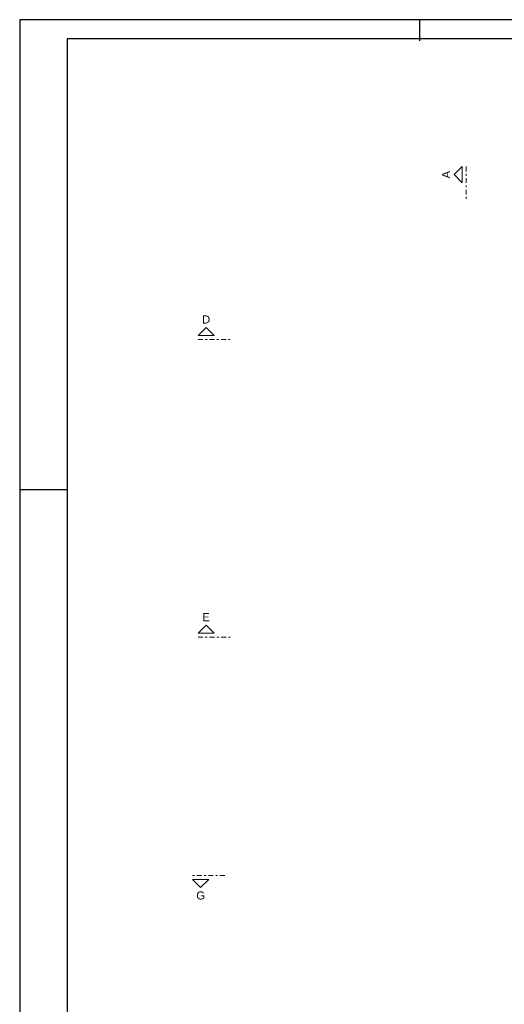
# Model space of a CAD drawing. Header units: millimetres. Extents: x 0 to 119, y 0 to 84.
# Tile 2 of 19: x 0 to 25, y 32 to 84. Entities that reach past the tile are written whole.
import ezdxf

# ---------------------------------------------------------------- set-up
doc = ezdxf.new("R2010")
doc.units = ezdxf.units.MM
doc.header["$MEASUREMENT"] = 0
doc.linetypes.add('DASHDOT', pattern=[2.54, 1.27, -0.635, 0, -0.635])
doc.linetypes.add('NULL', pattern=[0])
doc.layers.add('FO-Cortes', color=9, linetype='DASHDOT', lineweight=5)
doc.layers.add('SEDUC_MARF', color=1, linetype='Continuous')
doc.layers.add('SEDUC_MARGG', color=7, linetype='Continuous')
doc.styles.add('Arial', font='txt')

msp = doc.modelspace()

# ---------------------------------------------------------------- linework, layer by layer
at = {"layer": 'FO-Cortes', "ltscale": 0.2}
for p, q in [((23.4621, 76.3791), (23.4621, 74.6847)), ((9.3707, 67.2849), (11.0651, 67.2849)), ((9.3707, 51.6402), (11.0651, 51.6402)), ((10.778, 39.1237), (9.0836, 39.1237))]:
    msp.add_line(p, q, dxfattribs=at)
at = {"layer": 'FO-Cortes', "linetype": 'Continuous', "ltscale": 0.2}
for points in [[(23.2503, 76.3791), (23.2503, 75.5319), (22.8267, 75.9555), (23.2503, 76.3791)], [(9.3707, 67.4967), (10.2179, 67.4967), (9.7943, 67.9203), (9.3707, 67.4967)], [(9.3707, 51.852), (10.2179, 51.852), (9.7943, 52.2756), (9.3707, 51.852)], [(9.0836, 38.9119), (9.9308, 38.9119), (9.5072, 38.4883), (9.0836, 38.9119)]]:
    msp.add_lwpolyline(points, close=True, dxfattribs=at)
at = {"layer": 'SEDUC_MARF'}
for p, q in [((21.0015, 84.1), (21.0015, 82.9804)), ((0, 59.4), (2.5, 59.4))]:
    msp.add_line(p, q, dxfattribs=at)
msp.add_lwpolyline([(118.9, 84.1), (0, 84.1), (0, 0), (118.9, 0)], close=True, dxfattribs=at)
at = {"layer": 'SEDUC_MARGG'}
msp.add_lwpolyline([(2.5, 1), (117.9, 1), (117.9, 83.1), (2.5, 83.1), (2.5, 1)], dxfattribs=at)

# ---------------------------------------------------------------- texts
at = {"layer": 'FO-Cortes', "linetype": 'NULL', "ltscale": 0.2, "insert": (22.6148, 75.9554), "char_height": 0.4236, "width": 0.773711, "attachment_point": 8, "rotation": 90.00021, "line_spacing_factor": 0.798, "style": 'Arial'}
msp.add_mtext('A', dxfattribs=at)
at = {"layer": 'FO-Cortes', "linetype": 'NULL', "ltscale": 0.2, "char_height": 0.4236, "attachment_point": 8, "line_spacing_factor": 0.798, "style": 'Arial'}
for s, insert, width in [('D', (9.7946, 68.1322), 0.837715), ('E', (9.7946, 52.4872), 0.773711), ('G', (9.5076, 37.853), 0.902285)]:
    msp.add_mtext(s, dxfattribs=dict(at, insert=insert, width=width))

doc.saveas('drawing.dxf')
